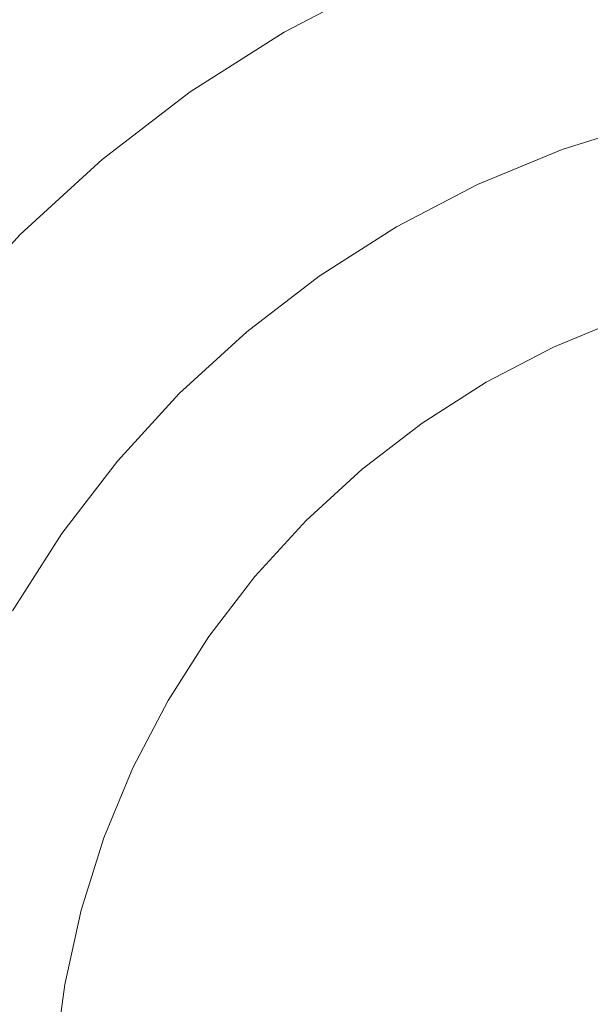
# Model space of a CAD drawing. Header units: millimetres. Extents: x -148 to 148, y -92 to 92.
# Tile 7 of 49: x -99.91 to -93.63, y -62.56 to -51.74. Entities that reach past the tile are written whole.
import ezdxf

# ---------------------------------------------------------------- set-up
doc = ezdxf.new("R2010")
doc.units = ezdxf.units.MM
doc.header["$LTSCALE"] = 25.4
doc.layers.add('Lighting-Moving Light', color=7, linetype='Continuous', lineweight=5, true_color=0x000000)

# ---------------------------------------------------------------- blocks, each defined once
blk = doc.blocks.new('Group-1')
at = {"layer": 'Lighting-Moving Light', "color": 7, "linetype": 'Continuous', "lineweight": 5, "transparency": 33554687}
for points in [[(-1905.589, -1205.846, -16.5), (-2119.658, -1205.846, -16.5), (-2119.658, -1379.915, -16.5), (-1905.589, -1379.915, -16.5)], [(-2116.123, -1209.38, -108.466), (-1909.124, -1209.38, -108.466), (-1909.124, -1376.38, -108.466), (-2116.123, -1376.38, -108.466)]]:
    blk.add_3dface(points, dxfattribs=at)
for points, invisible_edges in [([(-2108.54, -1344.192, -16.465), (-2107.412, -1343.725, -16.465), (-2106.247, -1343.357, -16.465), (-2102.623, -1356.88, -16.465)], 12), ([(-2106.247, -1343.357, -16.465), (-2107.412, -1343.725, -16.465), (-2106.566, -1346.047, -1.637), (-2105.607, -1345.745, -1.637)], 10), ([(-2107.412, -1343.725, -16.465), (-2108.54, -1344.192, -16.465), (-2107.496, -1346.432, -1.637), (-2106.566, -1346.047, -1.637)], 10), ([(-2110.654, -1345.412, -16.465), (-2109.623, -1344.756, -16.465), (-2108.54, -1344.192, -16.465), (-2102.623, -1356.88, -16.465)], 12), ([(-2108.54, -1344.192, -16.465), (-2109.623, -1344.756, -16.465), (-2108.388, -1346.896, -1.637), (-2107.496, -1346.432, -1.637)], 10), ([(-2109.623, -1344.756, -16.465), (-2110.654, -1345.412, -16.465), (-2109.236, -1347.437, -1.637), (-2108.388, -1346.896, -1.637)], 10), ([(-2112.523, -1346.981, -16.465), (-2111.623, -1346.156, -16.465), (-2110.654, -1345.412, -16.465), (-2102.623, -1356.88, -16.465)], 12), ([(-2110.654, -1345.412, -16.465), (-2111.623, -1346.156, -16.465), (-2110.034, -1348.049, -1.637), (-2109.236, -1347.437, -1.637)], 10), ([(-2106.555, -1346.079, -1.475), (-2105.599, -1345.777, -1.475), (-2105.607, -1345.745, -1.637), (-2106.566, -1346.047, -1.637)], 11), ([(-2106.539, -1346.123, -1.316), (-2105.586, -1345.823, -1.316), (-2105.599, -1345.777, -1.475), (-2106.555, -1346.079, -1.475)], 15), ([(-2106.518, -1346.18, -1.162), (-2105.571, -1345.881, -1.162), (-2105.586, -1345.823, -1.316), (-2106.539, -1346.123, -1.316)], 15), ([(-2106.493, -1346.248, -1.014), (-2105.552, -1345.951, -1.014), (-2105.571, -1345.881, -1.162), (-2106.518, -1346.18, -1.162)], 15), ([(-2106.464, -1346.327, -0.872), (-2105.53, -1346.033, -0.872), (-2105.552, -1345.951, -1.014), (-2106.493, -1346.248, -1.014)], 15), ([(-2107.481, -1346.463, -1.475), (-2106.555, -1346.079, -1.475), (-2106.566, -1346.047, -1.637), (-2107.496, -1346.432, -1.637)], 11), ([(-2107.461, -1346.505, -1.316), (-2106.539, -1346.123, -1.316), (-2106.555, -1346.079, -1.475), (-2107.481, -1346.463, -1.475)], 15), ([(-2106.432, -1346.418, -0.737), (-2105.505, -1346.126, -0.737), (-2105.53, -1346.033, -0.872), (-2106.464, -1346.327, -0.872)], 15), ([(-2111.623, -1346.156, -16.465), (-2112.523, -1346.981, -16.465), (-2110.775, -1348.728, -1.637), (-2110.034, -1348.049, -1.637)], 10), ([(-2107.436, -1346.56, -1.162), (-2106.518, -1346.18, -1.162), (-2106.539, -1346.123, -1.316), (-2107.461, -1346.505, -1.316)], 15), ([(-2107.405, -1346.626, -1.014), (-2106.493, -1346.248, -1.014), (-2106.518, -1346.18, -1.162), (-2107.436, -1346.56, -1.162)], 15), ([(-2106.395, -1346.518, -0.611), (-2105.478, -1346.229, -0.611), (-2105.505, -1346.126, -0.737), (-2106.432, -1346.418, -0.737)], 15), ([(-2107.37, -1346.702, -0.872), (-2106.464, -1346.327, -0.872), (-2106.493, -1346.248, -1.014), (-2107.405, -1346.626, -1.014)], 15), ([(-2107.329, -1346.789, -0.737), (-2106.432, -1346.418, -0.737), (-2106.464, -1346.327, -0.872), (-2107.37, -1346.702, -0.872)], 15), ([(-2106.355, -1346.628, -0.494), (-2105.447, -1346.342, -0.494), (-2105.478, -1346.229, -0.611), (-2106.395, -1346.518, -0.611)], 15), ([(-2108.371, -1346.926, -1.475), (-2107.481, -1346.463, -1.475), (-2107.496, -1346.432, -1.637), (-2108.388, -1346.896, -1.637)], 11), ([(-2107.284, -1346.886, -0.611), (-2106.395, -1346.518, -0.611), (-2106.432, -1346.418, -0.737), (-2107.329, -1346.789, -0.737)], 15), ([(-2106.312, -1346.746, -0.387), (-2105.415, -1346.464, -0.387), (-2105.447, -1346.342, -0.494), (-2106.355, -1346.628, -0.494)], 15), ([(-2108.347, -1346.967, -1.316), (-2107.461, -1346.505, -1.316), (-2107.481, -1346.463, -1.475), (-2108.371, -1346.926, -1.475)], 15), ([(-2108.317, -1347.019, -1.162), (-2107.436, -1346.56, -1.162), (-2107.461, -1346.505, -1.316), (-2108.347, -1346.967, -1.316)], 15), ([(-2107.234, -1346.992, -0.494), (-2106.355, -1346.628, -0.494), (-2106.395, -1346.518, -0.611), (-2107.284, -1346.886, -0.611)], 15), ([(-2106.266, -1346.873, -0.291), (-2105.38, -1346.593, -0.291), (-2105.415, -1346.464, -0.387), (-2106.312, -1346.746, -0.387)], 15), ([(-2108.281, -1347.081, -1.014), (-2107.405, -1346.626, -1.014), (-2107.436, -1346.56, -1.162), (-2108.317, -1347.019, -1.162)], 15), ([(-2108.239, -1347.155, -0.872), (-2107.37, -1346.702, -0.872), (-2107.405, -1346.626, -1.014), (-2108.281, -1347.081, -1.014)], 15), ([(-2107.181, -1347.106, -0.387), (-2106.312, -1346.746, -0.387), (-2106.355, -1346.628, -0.494), (-2107.234, -1346.992, -0.494)], 15), ([(-2106.217, -1347.006, -0.206), (-2105.343, -1346.731, -0.206), (-2105.38, -1346.593, -0.291), (-2106.266, -1346.873, -0.291)], 15), ([(-2108.191, -1347.238, -0.737), (-2107.329, -1346.789, -0.737), (-2107.37, -1346.702, -0.872), (-2108.239, -1347.155, -0.872)], 15), ([(-2107.124, -1347.228, -0.291), (-2106.266, -1346.873, -0.291), (-2106.312, -1346.746, -0.387), (-2107.181, -1347.106, -0.387)], 15), ([(-2108.137, -1347.33, -0.611), (-2107.284, -1346.886, -0.611), (-2107.329, -1346.789, -0.737), (-2108.191, -1347.238, -0.737)], 15), ([(-2107.064, -1347.357, -0.206), (-2106.217, -1347.006, -0.206), (-2106.266, -1346.873, -0.291), (-2107.124, -1347.228, -0.291)], 15), ([(-2114.092, -1348.85, -16.465), (-2113.348, -1347.881, -16.465), (-2112.523, -1346.981, -16.465), (-2102.623, -1356.88, -16.465)], 12), ([(-2112.523, -1346.981, -16.465), (-2113.348, -1347.881, -16.465), (-2111.455, -1349.47, -1.637), (-2110.775, -1348.728, -1.637)], 10), ([(-2109.217, -1347.465, -1.475), (-2108.371, -1346.926, -1.475), (-2108.388, -1346.896, -1.637), (-2109.236, -1347.437, -1.637)], 11), ([(-2109.19, -1347.503, -1.316), (-2108.347, -1346.967, -1.316), (-2108.371, -1346.926, -1.475), (-2109.217, -1347.465, -1.475)], 15), ([(-2109.155, -1347.552, -1.162), (-2108.317, -1347.019, -1.162), (-2108.347, -1346.967, -1.316), (-2109.19, -1347.503, -1.316)], 15), ([(-2108.079, -1347.432, -0.494), (-2107.234, -1346.992, -0.494), (-2107.284, -1346.886, -0.611), (-2108.137, -1347.33, -0.611)], 15), ([(-2109.113, -1347.612, -1.014), (-2108.281, -1347.081, -1.014), (-2108.317, -1347.019, -1.162), (-2109.155, -1347.552, -1.162)], 15), ([(-2109.065, -1347.681, -0.872), (-2108.239, -1347.155, -0.872), (-2108.281, -1347.081, -1.014), (-2109.113, -1347.612, -1.014)], 15), ([(-2108.016, -1347.541, -0.387), (-2107.181, -1347.106, -0.387), (-2107.234, -1346.992, -0.494), (-2108.079, -1347.432, -0.494)], 15), ([(-2107.001, -1347.492, -0.134), (-2106.167, -1347.146, -0.134), (-2106.217, -1347.006, -0.206), (-2107.064, -1347.357, -0.206)], 15), ([(-2109.01, -1347.76, -0.737), (-2108.191, -1347.238, -0.737), (-2108.239, -1347.155, -0.872), (-2109.065, -1347.681, -0.872)], 15), ([(-2107.948, -1347.657, -0.291), (-2107.124, -1347.228, -0.291), (-2107.181, -1347.106, -0.387), (-2108.016, -1347.541, -0.387)], 15), ([(-2106.936, -1347.631, -0.074), (-2106.114, -1347.291, -0.074), (-2106.167, -1347.146, -0.134), (-2107.001, -1347.492, -0.134)], 15), ([(-2108.949, -1347.847, -0.611), (-2108.137, -1347.33, -0.611), (-2108.191, -1347.238, -0.737), (-2109.01, -1347.76, -0.737)], 15), ([(-2107.877, -1347.78, -0.206), (-2107.064, -1347.357, -0.206), (-2107.124, -1347.228, -0.291), (-2107.948, -1347.657, -0.291)], 15), ([(-2106.869, -1347.775, -0.027), (-2106.06, -1347.439, -0.027), (-2106.114, -1347.291, -0.074), (-2106.936, -1347.631, -0.074)], 15), ([(-2108.881, -1347.943, -0.494), (-2108.079, -1347.432, -0.494), (-2108.137, -1347.33, -0.611), (-2108.949, -1347.847, -0.611)], 15), ([(-2107.803, -1347.909, -0.134), (-2107.001, -1347.492, -0.134), (-2107.064, -1347.357, -0.206), (-2107.877, -1347.78, -0.206)], 15), ([(-2110.012, -1348.075, -1.475), (-2109.217, -1347.465, -1.475), (-2109.236, -1347.437, -1.637), (-2110.034, -1348.049, -1.637)], 11), ([(-2109.982, -1348.111, -1.316), (-2109.19, -1347.503, -1.316), (-2109.217, -1347.465, -1.475), (-2110.012, -1348.075, -1.475)], 15), ([(-2109.943, -1348.157, -1.162), (-2109.155, -1347.552, -1.162), (-2109.19, -1347.503, -1.316), (-2109.982, -1348.111, -1.316)], 15), ([(-2108.809, -1348.046, -0.387), (-2108.016, -1347.541, -0.387), (-2108.079, -1347.432, -0.494), (-2108.881, -1347.943, -0.494)], 15), ([(-2107.726, -1348.042, -0.074), (-2106.936, -1347.631, -0.074), (-2107.001, -1347.492, -0.134), (-2107.803, -1347.909, -0.134)], 15), ([(-2106.801, -1347.922, 0.007), (-2106.004, -1347.592, 0.007), (-2106.06, -1347.439, -0.027), (-2106.869, -1347.775, -0.027)], 15), ([(-2109.897, -1348.213, -1.014), (-2109.113, -1347.612, -1.014), (-2109.155, -1347.552, -1.162), (-2109.943, -1348.157, -1.162)], 15), ([(-2109.842, -1348.278, -0.872), (-2109.065, -1347.681, -0.872), (-2109.113, -1347.612, -1.014), (-2109.897, -1348.213, -1.014)], 15), ([(-2108.732, -1348.157, -0.291), (-2107.948, -1347.657, -0.291), (-2108.016, -1347.541, -0.387), (-2108.809, -1348.046, -0.387)], 15), ([(-2107.647, -1348.18, -0.027), (-2106.869, -1347.775, -0.027), (-2106.936, -1347.631, -0.074), (-2107.726, -1348.042, -0.074)], 15), ([(-2106.732, -1348.07, 0.028), (-2105.948, -1347.746, 0.028), (-2106.004, -1347.592, 0.007), (-2106.801, -1347.922, 0.007)], 15), ([(-2109.78, -1348.351, -0.737), (-2109.01, -1347.76, -0.737), (-2109.065, -1347.681, -0.872), (-2109.842, -1348.278, -0.872)], 15), ([(-2108.65, -1348.273, -0.206), (-2107.877, -1347.78, -0.206), (-2107.948, -1347.657, -0.291), (-2108.732, -1348.157, -0.291)], 15), ([(-2105.097, -1347.65, 0.035), (-2105.892, -1347.901, 0.035), (-2106.662, -1348.22, 0.035), (-2102.623, -1356.88, 0.035)], 12), ([(-2109.712, -1348.433, -0.611), (-2108.949, -1347.847, -0.611), (-2109.01, -1347.76, -0.737), (-2109.78, -1348.351, -0.737)], 15), ([(-2109.637, -1348.522, -0.494), (-2108.881, -1347.943, -0.494), (-2108.949, -1347.847, -0.611), (-2109.712, -1348.433, -0.611)], 15), ([(-2108.565, -1348.395, -0.134), (-2107.803, -1347.909, -0.134), (-2107.877, -1347.78, -0.206), (-2108.65, -1348.273, -0.206)], 15), ([(-2107.566, -1348.32, 0.007), (-2106.801, -1347.922, 0.007), (-2106.869, -1347.775, -0.027), (-2107.647, -1348.18, -0.027)], 15), ([(-2106.662, -1348.22, 0.035), (-2105.892, -1347.901, 0.035), (-2105.948, -1347.746, 0.028), (-2106.732, -1348.07, 0.028)], 14), ([(-2113.348, -1347.881, -16.465), (-2114.092, -1348.85, -16.465), (-2112.067, -1350.268, -1.637), (-2111.455, -1349.47, -1.637)], 10), ([(-2109.556, -1348.619, -0.387), (-2108.809, -1348.046, -0.387), (-2108.881, -1347.943, -0.494), (-2109.637, -1348.522, -0.494)], 15), ([(-2108.477, -1348.521, -0.074), (-2107.726, -1348.042, -0.074), (-2107.803, -1347.909, -0.134), (-2108.565, -1348.395, -0.134)], 15), ([(-2107.484, -1348.462, 0.028), (-2106.732, -1348.07, 0.028), (-2106.801, -1347.922, 0.007), (-2107.566, -1348.32, 0.007)], 15), ([(-2110.751, -1348.752, -1.475), (-2110.012, -1348.075, -1.475), (-2110.034, -1348.049, -1.637), (-2110.775, -1348.728, -1.637)], 11), ([(-2109.469, -1348.722, -0.291), (-2108.732, -1348.157, -0.291), (-2108.809, -1348.046, -0.387), (-2109.556, -1348.619, -0.387)], 15), ([(-2108.386, -1348.651, -0.027), (-2107.647, -1348.18, -0.027), (-2107.726, -1348.042, -0.074), (-2108.477, -1348.521, -0.074)], 15), ([(-2110.718, -1348.786, -1.316), (-2109.982, -1348.111, -1.316), (-2110.012, -1348.075, -1.475), (-2110.751, -1348.752, -1.475)], 15), ([(-2110.676, -1348.828, -1.162), (-2109.943, -1348.157, -1.162), (-2109.982, -1348.111, -1.316), (-2110.718, -1348.786, -1.316)], 15), ([(-2110.624, -1348.88, -1.014), (-2109.897, -1348.213, -1.014), (-2109.943, -1348.157, -1.162), (-2110.676, -1348.828, -1.162)], 15), ([(-2109.378, -1348.831, -0.206), (-2108.65, -1348.273, -0.206), (-2108.732, -1348.157, -0.291), (-2109.469, -1348.722, -0.291)], 15), ([(-2107.401, -1348.605, 0.035), (-2106.662, -1348.22, 0.035), (-2106.732, -1348.07, 0.028), (-2107.484, -1348.462, 0.028)], 14), ([(-2110.564, -1348.939, -0.872), (-2109.842, -1348.278, -0.872), (-2109.897, -1348.213, -1.014), (-2110.624, -1348.88, -1.014)], 15), ([(-2110.497, -1349.007, -0.737), (-2109.78, -1348.351, -0.737), (-2109.842, -1348.278, -0.872), (-2110.564, -1348.939, -0.872)], 15), ([(-2109.282, -1348.945, -0.134), (-2108.565, -1348.395, -0.134), (-2108.65, -1348.273, -0.206), (-2109.378, -1348.831, -0.206)], 15), ([(-2108.293, -1348.783, 0.007), (-2107.566, -1348.32, 0.007), (-2107.647, -1348.18, -0.027), (-2108.386, -1348.651, -0.027)], 15), ([(-2106.662, -1348.22, 0.035), (-2107.401, -1348.605, 0.035), (-2108.104, -1349.053, 0.035), (-2102.623, -1356.88, 0.035)], 12), ([(-2110.421, -1349.083, -0.611), (-2109.712, -1348.433, -0.611), (-2109.78, -1348.351, -0.737), (-2110.497, -1349.007, -0.737)], 15), ([(-2108.199, -1348.917, 0.028), (-2107.484, -1348.462, 0.028), (-2107.566, -1348.32, 0.007), (-2108.293, -1348.783, 0.007)], 15), ([(-2110.338, -1349.165, -0.494), (-2109.637, -1348.522, -0.494), (-2109.712, -1348.433, -0.611), (-2110.421, -1349.083, -0.611)], 15), ([(-2109.183, -1349.063, -0.074), (-2108.477, -1348.521, -0.074), (-2108.565, -1348.395, -0.134), (-2109.282, -1348.945, -0.134)], 15), ([(-2108.104, -1349.053, 0.035), (-2107.401, -1348.605, 0.035), (-2107.484, -1348.462, 0.028), (-2108.199, -1348.917, 0.028)], 14), ([(-2110.249, -1349.255, -0.387), (-2109.556, -1348.619, -0.387), (-2109.637, -1348.522, -0.494), (-2110.338, -1349.165, -0.494)], 15), ([(-2109.081, -1349.184, -0.027), (-2108.386, -1348.651, -0.027), (-2108.477, -1348.521, -0.074), (-2109.183, -1349.063, -0.074)], 15), ([(-2110.154, -1349.35, -0.291), (-2109.469, -1348.722, -0.291), (-2109.556, -1348.619, -0.387), (-2110.249, -1349.255, -0.387)], 15), ([(-2108.977, -1349.308, 0.007), (-2108.293, -1348.783, 0.007), (-2108.386, -1348.651, -0.027), (-2109.081, -1349.184, -0.027)], 15), ([(-2111.429, -1349.492, -1.475), (-2110.751, -1348.752, -1.475), (-2110.775, -1348.728, -1.637), (-2111.455, -1349.47, -1.637)], 11), ([(-2111.393, -1349.522, -1.316), (-2110.718, -1348.786, -1.316), (-2110.751, -1348.752, -1.475), (-2111.429, -1349.492, -1.475)], 15), ([(-2111.347, -1349.561, -1.162), (-2110.676, -1348.828, -1.162), (-2110.718, -1348.786, -1.316), (-2111.393, -1349.522, -1.316)], 15), ([(-2110.054, -1349.45, -0.206), (-2109.378, -1348.831, -0.206), (-2109.469, -1348.722, -0.291), (-2110.154, -1349.35, -0.291)], 15), ([(-2108.872, -1349.434, 0.028), (-2108.199, -1348.917, 0.028), (-2108.293, -1348.783, 0.007), (-2108.977, -1349.308, 0.007)], 15), ([(-2115.312, -1350.964, -16.465), (-2114.748, -1349.88, -16.465), (-2114.092, -1348.85, -16.465), (-2102.623, -1356.88, -16.465)], 12), ([(-2114.092, -1348.85, -16.465), (-2114.748, -1349.88, -16.465), (-2112.607, -1351.116, -1.637), (-2112.067, -1350.268, -1.637)], 10), ([(-2111.291, -1349.607, -1.014), (-2110.624, -1348.88, -1.014), (-2110.676, -1348.828, -1.162), (-2111.347, -1349.561, -1.162)], 15), ([(-2111.226, -1349.662, -0.872), (-2110.564, -1348.939, -0.872), (-2110.624, -1348.88, -1.014), (-2111.291, -1349.607, -1.014)], 15), ([(-2109.949, -1349.555, -0.134), (-2109.282, -1348.945, -0.134), (-2109.378, -1348.831, -0.206), (-2110.054, -1349.45, -0.206)], 15), ([(-2108.766, -1349.56, 0.035), (-2108.104, -1349.053, 0.035), (-2108.199, -1348.917, 0.028), (-2108.872, -1349.434, 0.028)], 14), ([(-2111.153, -1349.723, -0.737), (-2110.497, -1349.007, -0.737), (-2110.564, -1348.939, -0.872), (-2111.226, -1349.662, -0.872)], 15), ([(-2111.071, -1349.792, -0.611), (-2110.421, -1349.083, -0.611), (-2110.497, -1349.007, -0.737), (-2111.153, -1349.723, -0.737)], 15), ([(-2109.84, -1349.664, -0.074), (-2109.183, -1349.063, -0.074), (-2109.282, -1348.945, -0.134), (-2109.949, -1349.555, -0.134)], 15), ([(-2110.981, -1349.867, -0.494), (-2110.338, -1349.165, -0.494), (-2110.421, -1349.083, -0.611), (-2111.071, -1349.792, -0.611)], 15), ([(-2109.728, -1349.776, -0.027), (-2109.081, -1349.184, -0.027), (-2109.183, -1349.063, -0.074), (-2109.84, -1349.664, -0.074)], 15), ([(-2108.104, -1349.053, 0.035), (-2108.766, -1349.56, 0.035), (-2109.38, -1350.123, 0.035), (-2102.623, -1356.88, 0.035)], 12), ([(-2110.885, -1349.948, -0.387), (-2110.249, -1349.255, -0.387), (-2110.338, -1349.165, -0.494), (-2110.981, -1349.867, -0.494)], 15), ([(-2110.782, -1350.035, -0.291), (-2110.154, -1349.35, -0.291), (-2110.249, -1349.255, -0.387), (-2110.885, -1349.948, -0.387)], 15), ([(-2109.613, -1349.891, 0.007), (-2108.977, -1349.308, 0.007), (-2109.081, -1349.184, -0.027), (-2109.728, -1349.776, -0.027)], 15), ([(-2110.673, -1350.126, -0.206), (-2110.054, -1349.45, -0.206), (-2110.154, -1349.35, -0.291), (-2110.782, -1350.035, -0.291)], 15), ([(-2109.497, -1350.007, 0.028), (-2108.872, -1349.434, 0.028), (-2108.977, -1349.308, 0.007), (-2109.613, -1349.891, 0.007)], 15), ([(-2112.039, -1350.287, -1.475), (-2111.429, -1349.492, -1.475), (-2111.455, -1349.47, -1.637), (-2112.067, -1350.268, -1.637)], 11), ([(-2110.559, -1350.222, -0.134), (-2109.949, -1349.555, -0.134), (-2110.054, -1349.45, -0.206), (-2110.673, -1350.126, -0.206)], 15), ([(-2109.38, -1350.123, 0.035), (-2108.766, -1349.56, 0.035), (-2108.872, -1349.434, 0.028), (-2109.497, -1350.007, 0.028)], 14), ([(-2112.001, -1350.314, -1.316), (-2111.393, -1349.522, -1.316), (-2111.429, -1349.492, -1.475), (-2112.039, -1350.287, -1.475)], 15), ([(-2111.952, -1350.349, -1.162), (-2111.347, -1349.561, -1.162), (-2111.393, -1349.522, -1.316), (-2112.001, -1350.314, -1.316)], 15), ([(-2111.892, -1350.39, -1.014), (-2111.291, -1349.607, -1.014), (-2111.347, -1349.561, -1.162), (-2111.952, -1350.349, -1.162)], 15), ([(-2110.441, -1350.321, -0.074), (-2109.84, -1349.664, -0.074), (-2109.949, -1349.555, -0.134), (-2110.559, -1350.222, -0.134)], 15), ([(-2111.823, -1350.439, -0.872), (-2111.226, -1349.662, -0.872), (-2111.291, -1349.607, -1.014), (-2111.892, -1350.39, -1.014)], 15), ([(-2111.744, -1350.494, -0.737), (-2111.153, -1349.723, -0.737), (-2111.226, -1349.662, -0.872), (-2111.823, -1350.439, -0.872)], 15), ([(-2110.32, -1350.422, -0.027), (-2109.728, -1349.776, -0.027), (-2109.84, -1349.664, -0.074), (-2110.441, -1350.321, -0.074)], 15), ([(-2111.657, -1350.555, -0.611), (-2111.071, -1349.792, -0.611), (-2111.153, -1349.723, -0.737), (-2111.744, -1350.494, -0.737)], 15), ([(-2111.561, -1350.622, -0.494), (-2110.981, -1349.867, -0.494), (-2111.071, -1349.792, -0.611), (-2111.657, -1350.555, -0.611)], 15), ([(-2110.196, -1350.526, 0.007), (-2109.613, -1349.891, 0.007), (-2109.728, -1349.776, -0.027), (-2110.32, -1350.422, -0.027)], 15), ([(-2111.457, -1350.695, -0.387), (-2110.885, -1349.948, -0.387), (-2110.981, -1349.867, -0.494), (-2111.561, -1350.622, -0.494)], 15), ([(-2110.07, -1350.632, 0.028), (-2109.497, -1350.007, 0.028), (-2109.613, -1349.891, 0.007), (-2110.196, -1350.526, 0.007)], 15), ([(-2111.347, -1350.772, -0.291), (-2110.782, -1350.035, -0.291), (-2110.885, -1349.948, -0.387), (-2111.457, -1350.695, -0.387)], 15), ([(-2109.944, -1350.738, 0.035), (-2109.38, -1350.123, 0.035), (-2109.497, -1350.007, 0.028), (-2110.07, -1350.632, 0.028)], 14), ([(-2111.231, -1350.853, -0.206), (-2110.673, -1350.126, -0.206), (-2110.782, -1350.035, -0.291), (-2111.347, -1350.772, -0.291)], 15), ([(-2111.109, -1350.939, -0.134), (-2110.559, -1350.222, -0.134), (-2110.673, -1350.126, -0.206), (-2111.231, -1350.853, -0.206)], 15), ([(-2110.983, -1351.027, -0.074), (-2110.441, -1350.321, -0.074), (-2110.559, -1350.222, -0.134), (-2111.109, -1350.939, -0.134)], 15), ([(-2109.38, -1350.123, 0.035), (-2109.944, -1350.738, 0.035), (-2110.451, -1351.399, 0.035), (-2102.623, -1356.88, 0.035)], 12), ([(-2112.578, -1351.133, -1.475), (-2112.039, -1350.287, -1.475), (-2112.067, -1350.268, -1.637), (-2112.607, -1351.116, -1.637)], 11), ([(-2112.537, -1351.157, -1.316), (-2112.001, -1350.314, -1.316), (-2112.039, -1350.287, -1.475), (-2112.578, -1351.133, -1.475)], 15), ([(-2112.485, -1351.187, -1.162), (-2111.952, -1350.349, -1.162), (-2112.001, -1350.314, -1.316), (-2112.537, -1351.157, -1.316)], 15), ([(-2110.853, -1351.118, -0.027), (-2110.32, -1350.422, -0.027), (-2110.441, -1350.321, -0.074), (-2110.983, -1351.027, -0.074)], 15), ([(-2112.422, -1351.223, -1.014), (-2111.892, -1350.39, -1.014), (-2111.952, -1350.349, -1.162), (-2112.485, -1351.187, -1.162)], 15), ([(-2112.349, -1351.265, -0.872), (-2111.823, -1350.439, -0.872), (-2111.892, -1350.39, -1.014), (-2112.422, -1351.223, -1.014)], 15), ([(-2112.266, -1351.313, -0.737), (-2111.744, -1350.494, -0.737), (-2111.823, -1350.439, -0.872), (-2112.349, -1351.265, -0.872)], 15), ([(-2110.721, -1351.211, 0.007), (-2110.196, -1350.526, 0.007), (-2110.32, -1350.422, -0.027), (-2110.853, -1351.118, -0.027)], 15), ([(-2112.173, -1351.367, -0.611), (-2111.657, -1350.555, -0.611), (-2111.744, -1350.494, -0.737), (-2112.266, -1351.313, -0.737)], 15), ([(-2110.586, -1351.305, 0.028), (-2110.07, -1350.632, 0.028), (-2110.196, -1350.526, 0.007), (-2110.721, -1351.211, 0.007)], 15), ([(-2112.072, -1351.425, -0.494), (-2111.561, -1350.622, -0.494), (-2111.657, -1350.555, -0.611), (-2112.173, -1351.367, -0.611)], 15), ([(-2111.963, -1351.488, -0.387), (-2111.457, -1350.695, -0.387), (-2111.561, -1350.622, -0.494), (-2112.072, -1351.425, -0.494)], 15), ([(-2110.451, -1351.399, 0.035), (-2109.944, -1350.738, 0.035), (-2110.07, -1350.632, 0.028), (-2110.586, -1351.305, 0.028)], 14), ([(-2111.846, -1351.555, -0.291), (-2111.347, -1350.772, -0.291), (-2111.457, -1350.695, -0.387), (-2111.963, -1351.488, -0.387)], 15), ([(-2111.723, -1351.626, -0.206), (-2111.231, -1350.853, -0.206), (-2111.347, -1350.772, -0.291), (-2111.846, -1351.555, -0.291)], 15), ([(-2111.595, -1351.701, -0.134), (-2111.109, -1350.939, -0.134), (-2111.231, -1350.853, -0.206), (-2111.723, -1351.626, -0.206)], 15), ([(-2116.146, -1353.257, -16.465), (-2115.779, -1352.092, -16.465), (-2115.312, -1350.964, -16.465), (-2102.623, -1356.88, -16.465)], 12), ([(-2111.461, -1351.778, -0.074), (-2110.983, -1351.027, -0.074), (-2111.109, -1350.939, -0.134), (-2111.595, -1351.701, -0.134)], 15), ([(-2111.324, -1351.857, -0.027), (-2110.853, -1351.118, -0.027), (-2110.983, -1351.027, -0.074), (-2111.461, -1351.778, -0.074)], 15), ([(-2112.944, -1352.068, -1.162), (-2112.485, -1351.187, -1.162), (-2112.537, -1351.157, -1.316), (-2112.998, -1352.042, -1.316)], 15), ([(-2112.878, -1352.099, -1.014), (-2112.422, -1351.223, -1.014), (-2112.485, -1351.187, -1.162), (-2112.944, -1352.068, -1.162)], 15), ([(-2111.184, -1351.938, 0.007), (-2110.721, -1351.211, 0.007), (-2110.853, -1351.118, -0.027), (-2111.324, -1351.857, -0.027)], 15), ([(-2112.802, -1352.134, -0.872), (-2112.349, -1351.265, -0.872), (-2112.422, -1351.223, -1.014), (-2112.878, -1352.099, -1.014)], 15), ([(-2112.714, -1352.175, -0.737), (-2112.266, -1351.313, -0.737), (-2112.349, -1351.265, -0.872), (-2112.802, -1352.134, -0.872)], 15), ([(-2111.042, -1352.02, 0.028), (-2110.586, -1351.305, 0.028), (-2110.721, -1351.211, 0.007), (-2111.184, -1351.938, 0.007)], 15), ([(-2110.899, -1352.102, 0.035), (-2110.451, -1351.399, 0.035), (-2110.586, -1351.305, 0.028), (-2111.042, -1352.02, 0.028)], 14), ([(-2112.618, -1352.22, -0.611), (-2112.173, -1351.367, -0.611), (-2112.266, -1351.313, -0.737), (-2112.714, -1352.175, -0.737)], 15), ([(-2112.512, -1352.269, -0.494), (-2112.072, -1351.425, -0.494), (-2112.173, -1351.367, -0.611), (-2112.618, -1352.22, -0.611)], 15), ([(-2110.451, -1351.399, 0.035), (-2110.899, -1352.102, 0.035), (-2111.284, -1352.842, 0.035), (-2102.623, -1356.88, 0.035)], 12), ([(-2112.397, -1352.323, -0.387), (-2111.963, -1351.488, -0.387), (-2112.072, -1351.425, -0.494), (-2112.512, -1352.269, -0.494)], 15), ([(-2112.275, -1352.38, -0.291), (-2111.846, -1351.555, -0.291), (-2111.963, -1351.488, -0.387), (-2112.397, -1352.323, -0.387)], 15), ([(-2112.147, -1352.44, -0.206), (-2111.723, -1351.626, -0.206), (-2111.846, -1351.555, -0.291), (-2112.275, -1352.38, -0.291)], 15), ([(-2112.012, -1352.502, -0.134), (-2111.595, -1351.701, -0.134), (-2111.723, -1351.626, -0.206), (-2112.147, -1352.44, -0.206)], 15), ([(-2111.873, -1352.567, -0.074), (-2111.461, -1351.778, -0.074), (-2111.595, -1351.701, -0.134), (-2112.012, -1352.502, -0.134)], 15), ([(-2111.729, -1352.634, -0.027), (-2111.324, -1351.857, -0.027), (-2111.461, -1351.778, -0.074), (-2111.873, -1352.567, -0.074)], 15), ([(-2111.582, -1352.703, 0.007), (-2111.184, -1351.938, 0.007), (-2111.324, -1351.857, -0.027), (-2111.729, -1352.634, -0.027)], 15), ([(-2111.434, -1352.772, 0.028), (-2111.042, -1352.02, 0.028), (-2111.184, -1351.938, 0.007), (-2111.582, -1352.703, 0.007)], 15), ([(-2111.284, -1352.842, 0.035), (-2110.899, -1352.102, 0.035), (-2111.042, -1352.02, 0.028), (-2111.434, -1352.772, 0.028)], 14), ([(-2112.876, -1353.149, -0.494), (-2112.512, -1352.269, -0.494), (-2112.618, -1352.22, -0.611), (-2112.986, -1353.109, -0.611)], 15), ([(-2112.757, -1353.192, -0.387), (-2112.397, -1352.323, -0.387), (-2112.512, -1352.269, -0.494), (-2112.876, -1353.149, -0.494)], 15), ([(-2112.631, -1353.238, -0.291), (-2112.275, -1352.38, -0.291), (-2112.397, -1352.323, -0.387), (-2112.757, -1353.192, -0.387)], 15), ([(-2112.498, -1353.286, -0.206), (-2112.147, -1352.44, -0.206), (-2112.275, -1352.38, -0.291), (-2112.631, -1353.238, -0.291)], 15), ([(-2112.358, -1353.337, -0.134), (-2112.012, -1352.502, -0.134), (-2112.147, -1352.44, -0.206), (-2112.498, -1353.286, -0.206)], 15), ([(-2112.213, -1353.39, -0.074), (-2111.873, -1352.567, -0.074), (-2112.012, -1352.502, -0.134), (-2112.358, -1353.337, -0.134)], 15), ([(-2112.064, -1353.444, -0.027), (-2111.729, -1352.634, -0.027), (-2111.873, -1352.567, -0.074), (-2112.213, -1353.39, -0.074)], 15), ([(-2111.912, -1353.499, 0.007), (-2111.582, -1352.703, 0.007), (-2111.729, -1352.634, -0.027), (-2112.064, -1353.444, -0.027)], 15), ([(-2111.758, -1353.556, 0.028), (-2111.434, -1352.772, 0.028), (-2111.582, -1352.703, 0.007), (-2111.912, -1353.499, 0.007)], 15), ([(-2111.603, -1353.612, 0.035), (-2111.284, -1352.842, 0.035), (-2111.434, -1352.772, 0.028), (-2111.758, -1353.556, 0.028)], 14), ([(-2111.284, -1352.842, 0.035), (-2111.603, -1353.612, 0.035), (-2111.854, -1354.407, 0.035), (-2102.623, -1356.88, 0.035)], 12), ([(-2102.623, -1356.88, -16.465), (-2116.57, -1355.66, -16.465), (-2116.411, -1354.449, -16.465), (-2116.146, -1353.257, -16.465)], 9), ([(-2112.773, -1354.161, -0.206), (-2112.498, -1353.286, -0.206), (-2112.631, -1353.238, -0.291), (-2112.91, -1354.124, -0.291)], 15), ([(-2112.63, -1354.199, -0.134), (-2112.358, -1353.337, -0.134), (-2112.498, -1353.286, -0.206), (-2112.773, -1354.161, -0.206)], 15), ([(-2112.481, -1354.239, -0.074), (-2112.213, -1353.39, -0.074), (-2112.358, -1353.337, -0.134), (-2112.63, -1354.199, -0.134)], 15), ([(-2112.328, -1354.28, -0.027), (-2112.064, -1353.444, -0.027), (-2112.213, -1353.39, -0.074), (-2112.481, -1354.239, -0.074)], 15), ([(-2112.172, -1354.322, 0.007), (-2111.912, -1353.499, 0.007), (-2112.064, -1353.444, -0.027), (-2112.328, -1354.28, -0.027)], 15), ([(-2112.013, -1354.364, 0.028), (-2111.758, -1353.556, 0.028), (-2111.912, -1353.499, 0.007), (-2112.172, -1354.322, 0.007)], 15), ([(-2111.854, -1354.407, 0.035), (-2111.603, -1353.612, 0.035), (-2111.758, -1353.556, 0.028), (-2112.013, -1354.364, 0.028)], 14), ([(-2112.674, -1355.108, -0.074), (-2112.481, -1354.239, -0.074), (-2112.63, -1354.199, -0.134), (-2112.825, -1355.081, -0.134)], 15), ([(-2112.518, -1355.136, -0.027), (-2112.328, -1354.28, -0.027), (-2112.481, -1354.239, -0.074), (-2112.674, -1355.108, -0.074)], 15), ([(-2112.358, -1355.164, 0.007), (-2112.172, -1354.322, 0.007), (-2112.328, -1354.28, -0.027), (-2112.518, -1355.136, -0.027)], 15), ([(-2112.197, -1355.192, 0.028), (-2112.013, -1354.364, 0.028), (-2112.172, -1354.322, 0.007), (-2112.358, -1355.164, 0.007)], 15), ([(-2112.034, -1355.221, 0.035), (-2111.854, -1354.407, 0.035), (-2112.013, -1354.364, 0.028), (-2112.197, -1355.192, 0.028)], 14), ([(-2111.854, -1354.407, 0.035), (-2112.034, -1355.221, 0.035), (-2112.143, -1356.048, 0.035), (-2102.623, -1356.88, 0.035)], 12), ([(-2112.632, -1356.005, -0.027), (-2112.518, -1355.136, -0.027), (-2112.674, -1355.108, -0.074), (-2112.79, -1355.991, -0.074)], 15), ([(-2112.471, -1356.019, 0.007), (-2112.358, -1355.164, 0.007), (-2112.518, -1355.136, -0.027), (-2112.632, -1356.005, -0.027)], 15), ([(-2112.307, -1356.033, 0.028), (-2112.197, -1355.192, 0.028), (-2112.358, -1355.164, 0.007), (-2112.471, -1356.019, 0.007)], 15), ([(-2112.143, -1356.048, 0.035), (-2112.034, -1355.221, 0.035), (-2112.197, -1355.192, 0.028), (-2112.307, -1356.033, 0.028)], 14)]:
    blk.add_3dface(points, dxfattribs=dict(at, invisible_edges=invisible_edges))
at = {"layer": 'Lighting-Moving Light', "color": 0, "flags": 1}
for tag in ['Yoke', 'Weight', 'Weight', 'Wattage', '3D_Symbol_Name', 'Candlepower', 'Body', 'Model_Name', 'Beam_Angle', 'Field_Angle', 'Remarks', 'Beam_Angle_2', 'Field_Angle_2', 'Num_Channels', 'Frame_Size', 'Device_Type', 'FixtureID', 'Frame_Size', 'Base', 'Lens', 'Inst_Type', 'Lamp']:
    blk.add_attdef(tag, (-2481.594, 128.93), '', height=0.18, dxfattribs=at)

msp = doc.modelspace()

# ---------------------------------------------------------------- block references
at = {"layer": 'Lighting-Moving Light', "color": 7, "transparency": 33554687}
msp.add_blockref('Group-1', (2012.623, 1292.88), dxfattribs=at)

doc.saveas('drawing.dxf')
